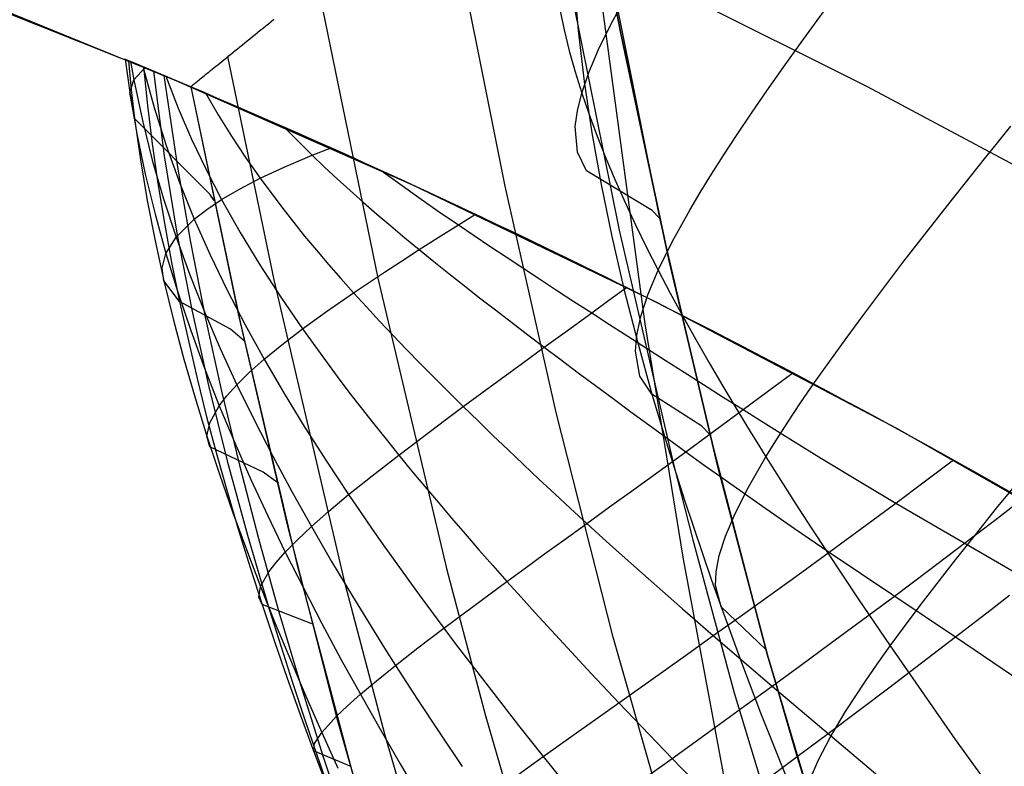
# Model space of a CAD drawing. Header units: millimetres. Extents: x -58 to 58, y -58 to 57.
# Tile 94 of 102: x 20.06 to 26.9, y 45.47 to 50.65. Entities that reach past the tile are written whole.
import ezdxf

# ---------------------------------------------------------------- set-up
doc = ezdxf.new("R2010")
doc.units = ezdxf.units.MM
doc.header["$MEASUREMENT"] = 0
doc.layers.add('Predefinito', color=5, linetype='Continuous')

msp = doc.modelspace()

# ---------------------------------------------------------------- linework, layer by layer
at = {"layer": 'Predefinito'}
for points in [[(19.4905, 53.0318), (20.7974, 52.533), (22.0981, 51.9993), (23.3914, 51.4304), (24.6759, 50.8267), (25.9501, 50.188), (27.2128, 49.5148), (28.4625, 48.8072), (29.6978, 48.0655), (30.9174, 47.2902), (32.1199, 46.4819), (33.304, 45.6409), (34.4684, 44.7681), (35.6118, 43.864), (36.7331, 42.9294), (37.8308, 41.9652)], [(23.9023, 52.2966), (24.5086, 49.2731), (24.8571, 47.7711), (25.2474, 46.2795), (25.4623, 45.5388), (25.6929, 44.8028), (25.9418, 44.0729), (26.212, 43.3507), (26.3562, 42.9931), (26.507, 42.6383), (26.665, 42.2866)], [(23.9023, 52.2966), (24.2361, 50.5657), (24.5724, 48.9855), (24.9126, 47.5469), (25.2583, 46.2408), (25.6108, 45.0581), (25.7901, 44.5101), (25.9717, 43.9896), (26.1558, 43.4954), (26.3425, 43.0263), (26.5321, 42.5813), (26.7247, 42.1591)], [(26.7247, 42.1591), (26.5321, 42.5813), (26.3425, 43.0263), (26.1558, 43.4954), (25.9717, 43.9896), (25.7901, 44.5101), (25.6108, 45.0581), (25.2583, 46.2408), (24.9126, 47.5469), (24.5724, 48.9855), (24.2361, 50.5657), (23.9023, 52.2966)], [(21.2525, 50.1855), (19.9777, 50.7064), (18.6901, 51.195), (17.3905, 51.6509)], [(25.5581, 42.313), (25.3518, 42.8077), (25.1576, 43.3066), (24.9743, 43.8091), (24.8008, 44.315), (24.4793, 45.3354), (24.1866, 46.3656), (23.791, 47.9254), (23.4372, 49.4957), (23.015, 51.6)], [(46.395, 28.5964), (45.3803, 30.1807), (44.3116, 31.7291), (43.19, 33.2397), (42.0169, 34.7106), (40.7938, 36.1402), (39.5221, 37.5267), (38.2033, 38.8685), (36.8389, 40.164), (35.4307, 41.4116), (33.9802, 42.6098), (32.4892, 43.7573), (30.9595, 44.8526), (29.3929, 45.8945), (27.7913, 46.8817), (26.1566, 47.813), (24.4907, 48.6873), (22.7956, 49.5036), (21.0733, 50.261), (19.326, 50.9584)], [(22.1316, 50.8964), (22.5523, 48.8566), (23.03, 46.8327), (23.2969, 45.8284), (23.5871, 44.8306), (23.9052, 43.8405), (24.0765, 43.3489), (24.2573, 42.8599), (24.4484, 42.3737)], [(21.2525, 50.1855), (21.5825, 48.6105), (21.9192, 47.155), (22.2649, 45.8101), (22.622, 44.5669), (22.9933, 43.4162), (23.1852, 42.8731), (23.3819, 42.3502)], [(21.2525, 50.1855), (21.5825, 48.6105), (21.9192, 47.155), (22.2649, 45.8101), (22.622, 44.5669), (22.9933, 43.4162), (23.1852, 42.8731), (23.3819, 42.3502)]]:
    msp.add_lwpolyline(points, dxfattribs=at)
at = {"layer": 'Predefinito', "extrusion": (-3.70502e-05, 5.91556e-05, 1)}
msp.add_lwpolyline([(33.5165, 32.4501), (33.2058, 32.6152), (32.9053, 32.7826), (32.6146, 32.9523), (32.3334, 33.1244), (32.0611, 33.2987), (31.7973, 33.4754), (31.5417, 33.6543), (31.2937, 33.8355), (31.0531, 34.019), (30.8192, 34.2047), (30.5918, 34.3927), (30.3704, 34.5829), (30.1545, 34.7754), (29.9438, 34.97), (29.5361, 35.366), (29.2865, 35.6213), (29.043, 35.8814), (28.8053, 36.1475), (28.5735, 36.421), (28.3473, 36.7032), (28.1267, 36.9954), (27.9115, 37.2987), (27.7015, 37.6146), (27.4967, 37.9443), (27.2969, 38.2891), (27.102, 38.6503), (26.9118, 39.0291), (26.7262, 39.4268), (26.5451, 39.8448), (26.3684, 40.2843), (26.1959, 40.7466), (26.0275, 41.233), (25.8631, 41.7447), (25.7025, 42.2831), (25.5456, 42.8495), (25.2424, 44.0712), (24.9525, 45.42), (24.6748, 46.9063), (24.4083, 48.5404), (23.9045, 52.293)], dxfattribs=at)
at = {"layer": 'Predefinito', "extrusion": (7.81484e-06, -2.96542e-06, 1)}
msp.add_lwpolyline([(17.388, 51.6519), (18.6876, 51.196), (19.9752, 50.7074), (21.25, 50.1864)], dxfattribs=at)
at = {"layer": 'Predefinito', "extrusion": (0.621917, 0.782994, 0.011813)}
msp.add_lwpolyline([(14.3362, 59.3839), (14.3863, 57.7609), (14.8877, 50.1235)], dxfattribs=at)
at = {"layer": 'Predefinito', "extrusion": (-0.20111, 0.979569, 0)}
msp.add_lwpolyline([(-32.9099, 320), (-32.9321, 319.9998), (-32.9545, 319.999), (-32.977, 319.9977), (-32.9997, 319.996), (-33.0226, 319.9936), (-33.0456, 319.9908), (-33.0687, 319.9873), (-33.0919, 319.9833), (-33.1151, 319.9787), (-33.1384, 319.9735), (-33.1617, 319.9678), (-33.1851, 319.9614), (-33.2084, 319.9544), (-33.2316, 319.9468), (-33.2549, 319.9386), (-33.278, 319.9298), (-33.301, 319.9203), (-33.3239, 319.9103), (-33.3466, 319.8996), (-33.3692, 319.8883), (-33.3915, 319.8764), (-33.4137, 319.8638), (-33.4355, 319.8507), (-33.4571, 319.837), (-33.4784, 319.8227), (-33.4993, 319.8078), (-33.52, 319.7924), (-33.5402, 319.7764), (-33.56, 319.7598), (-33.5795, 319.7427), (-33.5985, 319.7252), (-33.617, 319.7071), (-33.6351, 319.6886), (-33.6526, 319.6696), (-33.6697, 319.6501), (-33.6862, 319.6303), (-33.7022, 319.6101), (-33.7177, 319.5895), (-33.7326, 319.5685), (-33.7469, 319.5472), (-33.7606, 319.5256), (-33.7737, 319.5038), (-33.7863, 319.4816), (-33.7982, 319.4593), (-33.8095, 319.4367), (-33.8202, 319.414), (-33.8302, 319.3911), (-33.8397, 319.3681), (-33.8485, 319.345), (-33.8567, 319.3217), (-33.8643, 319.2985), (-33.8713, 319.2752), (-33.8777, 319.2518), (-33.8834, 319.2285), (-33.8886, 319.2052), (-33.8932, 319.182), (-33.8972, 319.1588), (-33.9006, 319.1357), (-33.9035, 319.1127), (-33.9058, 319.0899), (-33.9076, 319.0671), (-33.9089, 319.0446), (-33.9096, 319.0222), (-33.9099, 319)], dxfattribs=at)
at = {"layer": 'Predefinito', "extrusion": (0, 1, 0)}
msp.add_lwpolyline([(-21.2525, 60.006), (-21.2525, 319)], dxfattribs=at)
at = {"layer": 'Predefinito', "extrusion": (-0.19977, 0.979843, 0)}
msp.add_lwpolyline([(-31.849, 320), (-31.8269, 319.9998), (-31.8045, 319.999), (-31.7819, 319.9977), (-31.7592, 319.996), (-31.7363, 319.9936), (-31.7134, 319.9908), (-31.6903, 319.9873), (-31.6671, 319.9833), (-31.6438, 319.9787), (-31.6205, 319.9735), (-31.5972, 319.9678), (-31.5739, 319.9614), (-31.5506, 319.9544), (-31.5273, 319.9468), (-31.5041, 319.9386), (-31.481, 319.9298), (-31.4579, 319.9203), (-31.435, 319.9103), (-31.4123, 319.8996), (-31.3898, 319.8883), (-31.3674, 319.8764), (-31.3453, 319.8638), (-31.3234, 319.8507), (-31.3018, 319.837), (-31.2806, 319.8227), (-31.2596, 319.8078), (-31.239, 319.7924), (-31.2187, 319.7764), (-31.1989, 319.7598), (-31.1795, 319.7427), (-31.1605, 319.7252), (-31.1419, 319.7071), (-31.1239, 319.6886), (-31.1063, 319.6696), (-31.0892, 319.6501), (-31.0727, 319.6303), (-31.0567, 319.6101), (-31.0412, 319.5895), (-31.0264, 319.5685), (-31.0121, 319.5472), (-30.9983, 319.5256), (-30.9852, 319.5038), (-30.9727, 319.4816), (-30.9608, 319.4593), (-30.9495, 319.4367), (-30.9388, 319.414), (-30.9287, 319.3911), (-30.9193, 319.3681), (-30.9104, 319.345), (-30.9022, 319.3217), (-30.8946, 319.2985), (-30.8876, 319.2752), (-30.8813, 319.2518), (-30.8755, 319.2285), (-30.8703, 319.2052), (-30.8657, 319.182), (-30.8617, 319.1588), (-30.8583, 319.1357), (-30.8554, 319.1127), (-30.8531, 319.0899), (-30.8513, 319.0671), (-30.85, 319.0446), (-30.8493, 319.0222), (-30.849, 319)], dxfattribs=at)
at = {"layer": 'Predefinito', "extrusion": (-0.21492, 0.976632, 0)}
msp.add_lwpolyline([(-33.5257, 320), (-33.5478, 319.9998), (-33.5702, 319.999), (-33.5928, 319.9977), (-33.6155, 319.996), (-33.6384, 319.9936), (-33.6613, 319.9908), (-33.6844, 319.9873), (-33.7076, 319.9833), (-33.7309, 319.9787), (-33.7542, 319.9735), (-33.7775, 319.9678), (-33.8008, 319.9614), (-33.8241, 319.9544), (-33.8474, 319.9468), (-33.8706, 319.9386), (-33.8937, 319.9298), (-33.9168, 319.9203), (-33.9397, 319.9103), (-33.9624, 319.8996), (-33.9849, 319.8883), (-34.0073, 319.8764), (-34.0294, 319.8638), (-34.0513, 319.8507), (-34.0729, 319.837), (-34.0941, 319.8227), (-34.1151, 319.8078), (-34.1357, 319.7924), (-34.1559, 319.7764), (-34.1758, 319.7598), (-34.1952, 319.7427), (-34.2142, 319.7252), (-34.2328, 319.7071), (-34.2508, 319.6886), (-34.2684, 319.6696), (-34.2855, 319.6501), (-34.302, 319.6303), (-34.318, 319.6101), (-34.3335, 319.5895), (-34.3483, 319.5685), (-34.3626, 319.5472), (-34.3764, 319.5256), (-34.3895, 319.5038), (-34.402, 319.4816), (-34.4139, 319.4593), (-34.4252, 319.4367), (-34.4359, 319.414), (-34.446, 319.3911), (-34.4554, 319.3681), (-34.4643, 319.345), (-34.4725, 319.3217), (-34.4801, 319.2985), (-34.4871, 319.2752), (-34.4934, 319.2518), (-34.4992, 319.2285), (-34.5044, 319.2052), (-34.509, 319.182), (-34.513, 319.1588), (-34.5164, 319.1357), (-34.5193, 319.1127), (-34.5216, 319.0899), (-34.5234, 319.0671), (-34.5247, 319.0446), (-34.5254, 319.0222), (-34.5257, 319)], dxfattribs=at)
at = {"layer": 'Predefinito', "extrusion": (-0.212532, 0.977154, 0)}
msp.add_lwpolyline([(-32.4206, 320), (-32.3984, 319.9998), (-32.376, 319.999), (-32.3534, 319.9977), (-32.3307, 319.996), (-32.3079, 319.9936), (-32.2849, 319.9908), (-32.2618, 319.9873), (-32.2386, 319.9833), (-32.2154, 319.9787), (-32.1921, 319.9735), (-32.1687, 319.9678), (-32.1454, 319.9614), (-32.1221, 319.9544), (-32.0988, 319.9468), (-32.0756, 319.9386), (-32.0525, 319.9298), (-32.0295, 319.9203), (-32.0066, 319.9103), (-31.9838, 319.8996), (-31.9613, 319.8883), (-31.9389, 319.8764), (-31.9168, 319.8638), (-31.8949, 319.8507), (-31.8734, 319.837), (-31.8521, 319.8227), (-31.8311, 319.8078), (-31.8105, 319.7924), (-31.7903, 319.7764), (-31.7704, 319.7598), (-31.751, 319.7427), (-31.732, 319.7252), (-31.7135, 319.7071), (-31.6954, 319.6886), (-31.6778, 319.6696), (-31.6608, 319.6501), (-31.6442, 319.6303), (-31.6282, 319.6101), (-31.6128, 319.5895), (-31.5979, 319.5685), (-31.5836, 319.5472), (-31.5699, 319.5256), (-31.5567, 319.5038), (-31.5442, 319.4816), (-31.5323, 319.4593), (-31.521, 319.4367), (-31.5103, 319.414), (-31.5002, 319.3911), (-31.4908, 319.3681), (-31.482, 319.345), (-31.4737, 319.3217), (-31.4662, 319.2985), (-31.4592, 319.2752), (-31.4528, 319.2518), (-31.447, 319.2285), (-31.4419, 319.2052), (-31.4373, 319.182), (-31.4333, 319.1588), (-31.4298, 319.1357), (-31.4269, 319.1127), (-31.4246, 319.0899), (-31.4228, 319.0671), (-31.4216, 319.0446), (-31.4208, 319.0222), (-31.4206, 319)], dxfattribs=at)
at = {"layer": 'Predefinito', "extrusion": (-0.231309, 0.97288, 0)}
msp.add_lwpolyline([(-34.2314, 320), (-34.2536, 319.9998), (-34.2759, 319.999), (-34.2985, 319.9977), (-34.3212, 319.996), (-34.3441, 319.9936), (-34.3671, 319.9908), (-34.3901, 319.9873), (-34.4133, 319.9833), (-34.4366, 319.9787), (-34.4599, 319.9735), (-34.4832, 319.9678), (-34.5065, 319.9614), (-34.5298, 319.9544), (-34.5531, 319.9468), (-34.5763, 319.9386), (-34.5994, 319.9298), (-34.6225, 319.9203), (-34.6454, 319.9103), (-34.6681, 319.8996), (-34.6906, 319.8883), (-34.713, 319.8764), (-34.7351, 319.8638), (-34.757, 319.8507), (-34.7786, 319.837), (-34.7998, 319.8227), (-34.8208, 319.8078), (-34.8414, 319.7924), (-34.8617, 319.7764), (-34.8815, 319.7598), (-34.9009, 319.7427), (-34.9199, 319.7252), (-34.9385, 319.7071), (-34.9565, 319.6886), (-34.9741, 319.6696), (-34.9912, 319.6501), (-35.0077, 319.6303), (-35.0237, 319.6101), (-35.0392, 319.5895), (-35.054, 319.5685), (-35.0684, 319.5472), (-35.0821, 319.5256), (-35.0952, 319.5038), (-35.1077, 319.4816), (-35.1196, 319.4593), (-35.1309, 319.4367), (-35.1416, 319.414), (-35.1517, 319.3911), (-35.1611, 319.3681), (-35.17, 319.345), (-35.1782, 319.3217), (-35.1858, 319.2985), (-35.1928, 319.2752), (-35.1991, 319.2518), (-35.2049, 319.2285), (-35.2101, 319.2052), (-35.2147, 319.182), (-35.2187, 319.1588), (-35.2221, 319.1357), (-35.225, 319.1127), (-35.2273, 319.0899), (-35.2291, 319.0671), (-35.2304, 319.0446), (-35.2311, 319.0222), (-35.2314, 319)], dxfattribs=at)
at = {"layer": 'Predefinito', "extrusion": (-0.227568, 0.973762, 0)}
msp.add_lwpolyline([(-33.0724, 320), (-33.0502, 319.9998), (-33.0278, 319.999), (-33.0052, 319.9977), (-32.9825, 319.996), (-32.9597, 319.9936), (-32.9367, 319.9908), (-32.9136, 319.9873), (-32.8904, 319.9833), (-32.8672, 319.9787), (-32.8439, 319.9735), (-32.8205, 319.9678), (-32.7972, 319.9614), (-32.7739, 319.9544), (-32.7506, 319.9468), (-32.7274, 319.9386), (-32.7043, 319.9298), (-32.6813, 319.9203), (-32.6584, 319.9103), (-32.6356, 319.8996), (-32.6131, 319.8883), (-32.5907, 319.8764), (-32.5686, 319.8638), (-32.5467, 319.8507), (-32.5252, 319.837), (-32.5039, 319.8227), (-32.4829, 319.8078), (-32.4623, 319.7924), (-32.4421, 319.7764), (-32.4222, 319.7598), (-32.4028, 319.7427), (-32.3838, 319.7252), (-32.3653, 319.7071), (-32.3472, 319.6886), (-32.3296, 319.6696), (-32.3126, 319.6501), (-32.296, 319.6303), (-32.28, 319.6101), (-32.2646, 319.5895), (-32.2497, 319.5685), (-32.2354, 319.5472), (-32.2217, 319.5256), (-32.2085, 319.5038), (-32.196, 319.4816), (-32.1841, 319.4593), (-32.1728, 319.4367), (-32.1621, 319.414), (-32.152, 319.3911), (-32.1426, 319.3681), (-32.1338, 319.345), (-32.1255, 319.3217), (-32.118, 319.2985), (-32.111, 319.2752), (-32.1046, 319.2518), (-32.0988, 319.2285), (-32.0937, 319.2052), (-32.0891, 319.182), (-32.0851, 319.1588), (-32.0816, 319.1357), (-32.0787, 319.1127), (-32.0764, 319.0899), (-32.0746, 319.0671), (-32.0734, 319.0446), (-32.0726, 319.0222), (-32.0724, 319)], dxfattribs=at)
at = {"layer": 'Predefinito', "extrusion": (-0.240672, 0.970607, 0)}
msp.add_lwpolyline([(-34.6235, 320), (-34.6457, 319.9998), (-34.6681, 319.999), (-34.6906, 319.9977), (-34.7133, 319.996), (-34.7362, 319.9936), (-34.7592, 319.9908), (-34.7823, 319.9873), (-34.8054, 319.9833), (-34.8287, 319.9787), (-34.852, 319.9735), (-34.8753, 319.9678), (-34.8986, 319.9614), (-34.922, 319.9544), (-34.9452, 319.9468), (-34.9684, 319.9386), (-34.9916, 319.9298), (-35.0146, 319.9203), (-35.0375, 319.9103), (-35.0602, 319.8996), (-35.0828, 319.8883), (-35.1051, 319.8764), (-35.1272, 319.8638), (-35.1491, 319.8507), (-35.1707, 319.837), (-35.192, 319.8227), (-35.2129, 319.8078), (-35.2335, 319.7924), (-35.2538, 319.7764), (-35.2736, 319.7598), (-35.2931, 319.7427), (-35.312, 319.7252), (-35.3306, 319.7071), (-35.3487, 319.6886), (-35.3662, 319.6696), (-35.3833, 319.6501), (-35.3998, 319.6303), (-35.4158, 319.6101), (-35.4313, 319.5895), (-35.4462, 319.5685), (-35.4605, 319.5472), (-35.4742, 319.5256), (-35.4873, 319.5038), (-35.4998, 319.4816), (-35.5118, 319.4593), (-35.5231, 319.4367), (-35.5338, 319.414), (-35.5438, 319.3911), (-35.5533, 319.3681), (-35.5621, 319.345), (-35.5703, 319.3217), (-35.5779, 319.2985), (-35.5849, 319.2752), (-35.5913, 319.2518), (-35.597, 319.2285), (-35.6022, 319.2052), (-35.6068, 319.182), (-35.6108, 319.1588), (-35.6142, 319.1357), (-35.6171, 319.1127), (-35.6194, 319.0899), (-35.6212, 319.0671), (-35.6225, 319.0446), (-35.6232, 319.0222), (-35.6235, 319)], dxfattribs=at)
at = {"layer": 'Predefinito', "extrusion": (-0.250936, 0.968004, 0)}
msp.add_lwpolyline([(-35.0448, 320), (-35.067, 319.9998), (-35.0894, 319.999), (-35.112, 319.9977), (-35.1347, 319.996), (-35.1575, 319.9936), (-35.1805, 319.9908), (-35.2036, 319.9873), (-35.2268, 319.9833), (-35.25, 319.9787), (-35.2733, 319.9735), (-35.2966, 319.9678), (-35.32, 319.9614), (-35.3433, 319.9544), (-35.3666, 319.9468), (-35.3898, 319.9386), (-35.4129, 319.9298), (-35.4359, 319.9203), (-35.4588, 319.9103), (-35.4816, 319.8996), (-35.5041, 319.8883), (-35.5265, 319.8764), (-35.5486, 319.8638), (-35.5704, 319.8507), (-35.592, 319.837), (-35.6133, 319.8227), (-35.6343, 319.8078), (-35.6549, 319.7924), (-35.6751, 319.7764), (-35.695, 319.7598), (-35.7144, 319.7427), (-35.7334, 319.7252), (-35.7519, 319.7071), (-35.77, 319.6886), (-35.7876, 319.6696), (-35.8046, 319.6501), (-35.8212, 319.6303), (-35.8372, 319.6101), (-35.8526, 319.5895), (-35.8675, 319.5685), (-35.8818, 319.5472), (-35.8955, 319.5256), (-35.9087, 319.5038), (-35.9212, 319.4816), (-35.9331, 319.4593), (-35.9444, 319.4367), (-35.9551, 319.414), (-35.9652, 319.3911), (-35.9746, 319.3681), (-35.9834, 319.345), (-35.9916, 319.3217), (-35.9992, 319.2985), (-36.0062, 319.2752), (-36.0126, 319.2518), (-36.0184, 319.2285), (-36.0235, 319.2052), (-36.0281, 319.182), (-36.0321, 319.1588), (-36.0356, 319.1357), (-36.0384, 319.1127), (-36.0408, 319.0899), (-36.0426, 319.0671), (-36.0438, 319.0446), (-36.0446, 319.0222), (-36.0448, 319)], dxfattribs=at)
at = {"layer": 'Predefinito', "extrusion": (-0.245351, 0.969434, 0)}
msp.add_lwpolyline([(-33.8165, 320), (-33.7943, 319.9998), (-33.7719, 319.999), (-33.7493, 319.9977), (-33.7266, 319.996), (-33.7038, 319.9936), (-33.6808, 319.9908), (-33.6577, 319.9873), (-33.6345, 319.9833), (-33.6113, 319.9787), (-33.588, 319.9735), (-33.5646, 319.9678), (-33.5413, 319.9614), (-33.518, 319.9544), (-33.4947, 319.9468), (-33.4715, 319.9386), (-33.4484, 319.9298), (-33.4254, 319.9203), (-33.4025, 319.9103), (-33.3797, 319.8996), (-33.3572, 319.8883), (-33.3348, 319.8764), (-33.3127, 319.8638), (-33.2909, 319.8507), (-33.2693, 319.837), (-33.248, 319.8227), (-33.227, 319.8078), (-33.2064, 319.7924), (-33.1862, 319.7764), (-33.1663, 319.7598), (-33.1469, 319.7427), (-33.1279, 319.7252), (-33.1094, 319.7071), (-33.0913, 319.6886), (-33.0737, 319.6696), (-33.0567, 319.6501), (-33.0401, 319.6303), (-33.0241, 319.6101), (-33.0087, 319.5895), (-32.9938, 319.5685), (-32.9795, 319.5472), (-32.9658, 319.5256), (-32.9526, 319.5038), (-32.9401, 319.4816), (-32.9282, 319.4593), (-32.9169, 319.4367), (-32.9062, 319.414), (-32.8961, 319.3911), (-32.8867, 319.3681), (-32.8779, 319.345), (-32.8696, 319.3217), (-32.8621, 319.2985), (-32.8551, 319.2752), (-32.8487, 319.2518), (-32.8429, 319.2285), (-32.8378, 319.2052), (-32.8332, 319.182), (-32.8292, 319.1588), (-32.8257, 319.1357), (-32.8228, 319.1127), (-32.8205, 319.0899), (-32.8187, 319.0671), (-32.8175, 319.0446), (-32.8167, 319.0222), (-32.8165, 319)], dxfattribs=at)
at = {"layer": 'Predefinito', "extrusion": (-0.274613, 0.961555, 0)}
msp.add_lwpolyline([(-35.9851, 320), (-36.0073, 319.9998), (-36.0297, 319.999), (-36.0523, 319.9977), (-36.075, 319.996), (-36.0978, 319.9936), (-36.1208, 319.9908), (-36.1439, 319.9873), (-36.1671, 319.9833), (-36.1903, 319.9787), (-36.2136, 319.9735), (-36.2369, 319.9678), (-36.2603, 319.9614), (-36.2836, 319.9544), (-36.3069, 319.9468), (-36.3301, 319.9386), (-36.3532, 319.9298), (-36.3762, 319.9203), (-36.3991, 319.9103), (-36.4219, 319.8996), (-36.4444, 319.8883), (-36.4668, 319.8764), (-36.4889, 319.8638), (-36.5107, 319.8507), (-36.5323, 319.837), (-36.5536, 319.8227), (-36.5746, 319.8078), (-36.5952, 319.7924), (-36.6154, 319.7764), (-36.6353, 319.7598), (-36.6547, 319.7427), (-36.6737, 319.7252), (-36.6922, 319.7071), (-36.7103, 319.6886), (-36.7279, 319.6696), (-36.7449, 319.6501), (-36.7615, 319.6303), (-36.7775, 319.6101), (-36.7929, 319.5895), (-36.8078, 319.5685), (-36.8221, 319.5472), (-36.8358, 319.5256), (-36.849, 319.5038), (-36.8615, 319.4816), (-36.8734, 319.4593), (-36.8847, 319.4367), (-36.8954, 319.414), (-36.9055, 319.3911), (-36.9149, 319.3681), (-36.9237, 319.345), (-36.9319, 319.3217), (-36.9395, 319.2985), (-36.9465, 319.2752), (-36.9529, 319.2518), (-36.9587, 319.2285), (-36.9638, 319.2052), (-36.9684, 319.182), (-36.9724, 319.1588), (-36.9759, 319.1357), (-36.9787, 319.1127), (-36.9811, 319.0899), (-36.9829, 319.0671), (-36.9841, 319.0446), (-36.9849, 319.0222), (-36.9851, 319)], dxfattribs=at)
at = {"layer": 'Predefinito', "extrusion": (-0.266445, 0.96385, 0)}
msp.add_lwpolyline([(-34.6654, 320), (-34.6432, 319.9998), (-34.6208, 319.999), (-34.5982, 319.9977), (-34.5755, 319.996), (-34.5527, 319.9936), (-34.5297, 319.9908), (-34.5066, 319.9873), (-34.4834, 319.9833), (-34.4602, 319.9787), (-34.4369, 319.9735), (-34.4136, 319.9678), (-34.3902, 319.9614), (-34.3669, 319.9544), (-34.3436, 319.9468), (-34.3204, 319.9386), (-34.2973, 319.9298), (-34.2743, 319.9203), (-34.2514, 319.9103), (-34.2286, 319.8996), (-34.2061, 319.8883), (-34.1837, 319.8764), (-34.1616, 319.8638), (-34.1398, 319.8507), (-34.1182, 319.837), (-34.0969, 319.8227), (-34.0759, 319.8078), (-34.0553, 319.7924), (-34.0351, 319.7764), (-34.0152, 319.7598), (-33.9958, 319.7427), (-33.9768, 319.7252), (-33.9583, 319.7071), (-33.9402, 319.6886), (-33.9226, 319.6696), (-33.9056, 319.6501), (-33.889, 319.6303), (-33.873, 319.6101), (-33.8576, 319.5895), (-33.8427, 319.5685), (-33.8284, 319.5472), (-33.8147, 319.5256), (-33.8015, 319.5038), (-33.789, 319.4816), (-33.7771, 319.4593), (-33.7658, 319.4367), (-33.7551, 319.414), (-33.745, 319.3911), (-33.7356, 319.3681), (-33.7268, 319.345), (-33.7186, 319.3217), (-33.711, 319.2985), (-33.704, 319.2752), (-33.6976, 319.2518), (-33.6918, 319.2285), (-33.6867, 319.2052), (-33.6821, 319.182), (-33.6781, 319.1588), (-33.6746, 319.1357), (-33.6718, 319.1127), (-33.6694, 319.0899), (-33.6676, 319.0671), (-33.6664, 319.0446), (-33.6656, 319.0222), (-33.6654, 319)], dxfattribs=at)
at = {"layer": 'Predefinito'}
for points in [[(23.642, 52.0933, 319.7071), (24.227, 49.1899, 319.7071), (24.6037, 47.5753, 319.7071), (24.7393, 47.0407, 319.7071), (25.0277, 45.9801, 319.7071), (25.3433, 44.9328, 319.7071), (25.513, 44.4151, 319.7071), (25.6919, 43.9021, 319.7071), (25.8809, 43.3942, 319.7071), (26.0811, 42.892, 319.7071), (26.2938, 42.3961, 319.7071)], [(24.5086, 49.2731, 60), (24.4561, 49.3267, 57.5753), (24.0015, 49.6024, 47.8992), (23.9377, 49.7325, 45.4923), (23.9229, 49.9085, 43.0963), (23.9374, 50.0174, 41.9037), (23.9685, 50.142, 40.7152), (24.0174, 50.2837, 39.5322), (24.085, 50.4433, 38.3596), (24.1718, 50.6216, 37.2031), (24.2785, 50.8194, 36.0682), (24.4057, 51.0375, 34.9608), (24.5541, 51.2766, 33.8866), (24.6365, 51.4042, 33.3637), (24.7243, 51.5374, 32.8512), (24.8178, 51.6762, 32.3498), (24.917, 51.8208, 31.8603)], [(24.8571, 47.7711, 60), (24.8014, 47.8307, 57.4498), (24.4558, 48.0517, 49.8137), (24.3725, 48.1772, 47.2775), (24.3409, 48.3516, 44.7515), (24.3497, 48.4623, 43.494), (24.3775, 48.5913, 42.2412), (24.4264, 48.7407, 40.9936), (24.4984, 48.9124, 39.752), (24.5954, 49.1084, 38.5182), (24.7186, 49.3298, 37.2992), (24.7903, 49.4505, 36.6978), (24.8688, 49.5779, 36.1031), (24.9544, 49.7122, 35.5161), (25.0471, 49.8536, 34.9378), (25.1471, 50.0022, 34.3694), (25.2545, 50.1582, 33.8117), (25.3693, 50.3215, 33.2658), (25.4918, 50.4925, 32.7327), (25.622, 50.6713, 32.2135), (25.7601, 50.8579, 31.709), (25.9061, 51.0525, 31.2204), (26.0603, 51.2553, 30.7487)], [(23.9122, 50.9253, 50.9498), (23.943, 50.5748, 50.7806), (23.9853, 50.2214, 50.6175), (24.0388, 49.8654, 50.4614), (24.1029, 49.5068, 50.3133), (24.1772, 49.146, 50.1739), (24.2611, 48.783, 50.0439), (24.3542, 48.4181, 49.9236), (24.4558, 48.0517, 49.8137), (24.5655, 47.684, 49.7147), (24.6231, 47.4997, 49.6696), (24.6825, 47.3154, 49.6274), (24.7435, 47.1309, 49.5884), (24.8062, 46.9463, 49.5527), (24.8703, 46.7618, 49.5203), (24.9358, 46.5773, 49.4914), (25.0707, 46.2088, 49.4438), (25.2106, 45.8412, 49.4072), (25.5041, 45.1105, 49.3544), (25.8148, 44.3881, 49.3113), (26.1451, 43.6752, 49.2728), (26.4985, 42.9726, 49.2378), (26.6846, 42.6258, 49.2217), (26.8775, 42.2826, 49.2065)], [(23.8152, 50.7222, 41.3032), (23.8457, 50.5795, 41.1505), (23.8815, 50.4353, 41.0015), (23.9225, 50.2894, 40.8563), (23.9685, 50.142, 40.7152), (24.0194, 49.993, 40.5784), (24.0751, 49.8426, 40.446), (24.1353, 49.6908, 40.3182), (24.1998, 49.5376, 40.1951), (24.2686, 49.3831, 40.0767), (24.3414, 49.2274, 39.9634), (24.4181, 49.0705, 39.8551), (24.4984, 48.9124, 39.752), (24.5822, 48.7533, 39.6542), (24.6693, 48.5932, 39.5621), (24.7594, 48.4322, 39.4756), (24.8523, 48.2704, 39.3952), (24.9478, 48.108, 39.321), (25.0456, 47.945, 39.2532), (25.1455, 47.7815, 39.192), (25.1962, 47.6996, 39.164), (25.2474, 47.6177, 39.1377), (25.3509, 47.4536, 39.0903), (25.4559, 47.2894, 39.0491), (25.5623, 47.1251, 39.0135), (25.6699, 46.9607, 38.9825), (25.8885, 46.6324, 38.9313), (26.1106, 46.3051, 38.8891), (26.5627, 45.6553, 38.8143), (27.0276, 45.0117, 38.7474)], [(21.2525, 50.1855, 319), (21.2528, 50.1857, 319.027), (21.2538, 50.1865, 319.0537), (21.2553, 50.1878, 319.0803), (21.2575, 50.1895, 319.1067), (21.2602, 50.1918, 319.1328), (21.2635, 50.1945, 319.1588), (21.2674, 50.1978, 319.1845), (21.2719, 50.2014, 319.2099), (21.2769, 50.2056, 319.2352), (21.2824, 50.2101, 319.2601), (21.2885, 50.2151, 319.2848), (21.2952, 50.2206, 319.3092), (21.3023, 50.2264, 319.3333), (21.31, 50.2327, 319.3571), (21.3182, 50.2394, 319.3807), (21.3269, 50.2465, 319.4039), (21.3361, 50.2539, 319.4268), (21.3458, 50.2618, 319.4495), (21.3559, 50.2701, 319.4718), (21.3666, 50.2787, 319.4938), (21.3777, 50.2877, 319.5154), (21.3893, 50.2971, 319.5366), (21.4013, 50.3068, 319.5575), (21.4138, 50.3169, 319.5781), (21.4267, 50.3273, 319.5982), (21.44, 50.3381, 319.618), (21.4538, 50.3493, 319.6374), (21.4679, 50.3607, 319.6564), (21.4825, 50.3726, 319.675), (21.4975, 50.3847, 319.6932), (21.5129, 50.3972, 319.7109), (21.5287, 50.41, 319.7283), (21.5446, 50.4228, 319.7448), (21.5607, 50.4359, 319.7609), (21.5771, 50.4492, 319.7764), (21.5938, 50.4627, 319.7915), (21.6107, 50.4764, 319.806), (21.6279, 50.4903, 319.82), (21.6453, 50.5044, 319.8335), (21.6629, 50.5187, 319.8464), (21.6808, 50.5331, 319.8589), (21.6988, 50.5477, 319.8708), (21.7171, 50.5625, 319.8822), (21.7356, 50.5774, 319.8931), (21.7542, 50.5925, 319.9035), (21.773, 50.6077, 319.9133), (21.792, 50.623, 319.9226), (21.8112, 50.6385, 319.9314), (21.8305, 50.654, 319.9397)], [(21.2525, 50.1855, 60.006), (21.1704, 50.2201, 56.0473), (20.8575, 50.3509, 48.1282), (20.7927, 50.3777, 44.1679), (20.8109, 50.3702, 42.1867), (20.8793, 50.3419, 40.2054), (20.9376, 50.3177, 39.2148), (21.0167, 50.2847, 38.2242), (21.1205, 50.2412, 37.2336), (21.1838, 50.2145, 36.7383), (21.2558, 50.1841, 36.243), (21.3377, 50.1493, 35.7479), (21.4316, 50.1093, 35.2529), (21.5396, 50.063, 34.7578), (21.5995, 50.0371, 34.5103), (21.6638, 50.0093, 34.2627), (21.7327, 49.9794, 34.0152), (21.8066, 49.9472, 33.7677), (21.8863, 49.9123, 33.5201), (21.9722, 49.8746, 33.2726), (22.0652, 49.8335, 33.0251), (22.1659, 49.7888, 32.7776), (22.2752, 49.74, 32.53), (22.394, 49.6866, 32.2825), (22.4572, 49.6581, 32.1588), (22.5231, 49.6282, 32.035), (22.5919, 49.5969, 31.9112), (22.6638, 49.5641, 31.7875), (22.739, 49.5297, 31.6637), (22.8176, 49.4935, 31.54), (22.8999, 49.4555, 31.4162), (22.986, 49.4155, 31.2924), (23.0762, 49.3735, 31.1687), (23.1708, 49.3291, 31.0449), (23.2701, 49.2824, 30.9212), (23.3744, 49.233, 30.7974), (23.4842, 49.1807, 30.6737), (23.6, 49.1253, 30.5499), (23.7224, 49.0663, 30.4262), (23.8521, 49.0033, 30.3025), (23.9899, 48.9361, 30.1787), (24.1369, 48.8637, 30.055), (24.2145, 48.8253, 29.9931), (24.2952, 48.7852, 29.9313), (24.3791, 48.7433, 29.8694), (24.4666, 48.6994, 29.8076), (24.5578, 48.6535, 29.7457), (24.6532, 48.6052, 29.6839), (24.7536, 48.5542, 29.622), (24.8595, 48.5, 29.5602), (24.9717, 48.4424, 29.4983), (25.0912, 48.3806, 29.4365), (25.2197, 48.3137, 29.3747), (25.3588, 48.2409, 29.3128), (25.5105, 48.1608, 29.251), (25.5927, 48.1172, 29.2201), (25.6799, 48.0707, 29.1893), (25.7731, 48.0208, 29.1584), (25.8733, 47.9669, 29.1275), (25.9819, 47.9082, 29.0966), (26.1003, 47.8438, 29.0658), (26.23, 47.7728, 29.035), (26.3733, 47.6938, 29.0042), (26.5324, 47.6055, 28.9734), (26.7095, 47.5063, 28.9427), (27.1222, 47.2719, 28.8814)], [(20.7973, 50.3758, 43.0855), (20.829, 50.1459, 42.9318), (20.8782, 49.8594, 42.74), (20.9368, 49.5779, 42.5524), (21.0042, 49.3008, 42.3693), (21.0797, 49.028, 42.1916), (21.1625, 48.759, 42.0196), (21.2522, 48.4937, 41.8536), (21.3482, 48.2315, 41.6941), (21.4502, 47.972, 41.5414), (21.5577, 47.7149, 41.3956), (21.6704, 47.46, 41.2573), (21.7877, 47.2072, 41.1266), (21.9092, 46.9563, 41.0042), (22.0346, 46.7073, 40.8903), (22.1634, 46.4598, 40.7854), (22.2955, 46.2138, 40.6898), (22.4303, 45.9692, 40.6041), (22.5674, 45.7263, 40.5283), (22.706, 45.4861, 40.4614), (22.8457, 45.2488, 40.4021)], [(20.8201, 50.3664, 46.6162), (20.8394, 50.165, 46.5118), (20.8625, 49.9656, 46.4084), (20.9027, 49.6789, 46.2602), (20.9502, 49.3957, 46.1148), (21.0046, 49.1158, 45.9728), (21.0655, 48.839, 45.8345), (21.1323, 48.5652, 45.7004), (21.2047, 48.2943, 45.5708), (21.2823, 48.026, 45.446), (21.3648, 47.76, 45.3263), (21.4519, 47.4962, 45.2119), (21.5432, 47.2344, 45.1031), (21.6385, 46.9746, 45.0002), (21.7372, 46.7169, 44.9037), (21.8392, 46.4612, 44.8138), (21.9442, 46.2073, 44.731), (22.0518, 45.9552, 44.6555), (22.1617, 45.7048, 44.5878), (22.2739, 45.4559, 44.5279)], [(20.8349, 50.3602, 41.2846), (20.8575, 50.233, 41.1879), (20.9162, 49.9522, 40.9737), (20.9852, 49.677, 40.7642), (21.0637, 49.4071, 40.5602), (21.1508, 49.1417, 40.3622), (21.2459, 48.8806, 40.1709), (21.3483, 48.6232, 39.9864), (21.4575, 48.3692, 39.8093), (21.573, 48.1178, 39.6398), (21.6944, 47.8687, 39.4782), (21.8214, 47.6216, 39.325), (21.9534, 47.3763, 39.1803), (22.0899, 47.1327, 39.0448), (22.2307, 46.8905, 38.9189), (22.3753, 46.6494, 38.8028), (22.449, 46.5293, 38.7487), (22.5234, 46.4094, 38.6972), (22.5987, 46.2897, 38.6484), (22.6747, 46.1702, 38.6024), (22.8282, 45.933, 38.5186), (22.9826, 45.699, 38.4449), (23.1375, 45.4687, 38.3796)], [(23.8241, 42.0321, 319.7071), (23.6186, 42.5503, 319.7071), (23.4254, 43.0699, 319.7071), (23.2432, 43.5907, 319.7071), (22.9074, 44.6353, 319.7071), (22.6033, 45.6835, 319.7071), (22.3253, 46.7348, 319.7071), (21.8311, 48.8449, 319.7071), (21.5096, 50.3944, 319.7071)], [(21.4139, 49.3968, 60.0062), (21.3841, 49.441, 58.3518), (20.8625, 49.9656, 46.4084), (20.829, 50.1459, 42.9318), (20.8575, 50.233, 41.1879), (20.9358, 50.3186, 39.2444)], [(20.9219, 50.3244, 39.4541), (20.9252, 50.3108, 39.4422), (20.9978, 50.0409, 39.2055), (21.0811, 49.7776, 38.9743), (21.1744, 49.52, 38.7493), (21.2767, 49.2673, 38.5312), (21.3872, 49.019, 38.3206), (21.5054, 48.7745, 38.1179), (21.6307, 48.5332, 37.9234), (21.7627, 48.2943, 37.7374), (21.901, 48.0573, 37.5602), (22.0451, 47.8219, 37.3922), (22.1946, 47.5878, 37.2339), (22.3491, 47.3548, 37.0856), (22.4281, 47.2387, 37.0154), (22.5082, 47.1226, 36.9478), (22.5894, 47.0067, 36.883), (22.6716, 46.8909, 36.8209), (22.7548, 46.7752, 36.7618), (22.839, 46.6595, 36.7055), (22.9241, 46.5439, 36.6522), (23.01, 46.4283, 36.6019), (23.0965, 46.3132, 36.5547), (23.1831, 46.199, 36.5105), (23.3563, 45.9738, 36.4301), (23.5291, 45.753, 36.3593), (23.7006, 45.5371, 36.2962), (24.0369, 45.1215, 36.1871)], [(20.9235, 50.3233, 50.077), (20.9515, 50.0556, 49.9733), (20.9846, 49.7902, 49.8705), (21.0247, 49.5132, 49.7636), (21.0698, 49.2385, 49.6584), (21.1197, 48.9659, 49.5553), (21.1742, 48.6953, 49.4546), (21.2959, 48.16, 49.2618), (21.3627, 47.8949, 49.1701), (21.4331, 47.6314, 49.0818), (21.5071, 47.3694, 48.9973), (21.5843, 47.1088, 48.9168), (21.6647, 46.8497, 48.8404), (21.7478, 46.5921, 48.7686), (21.8336, 46.3361, 48.7015), (21.9219, 46.0815, 48.6396), (22.0124, 45.8285, 48.5831), (22.105, 45.5768, 48.5323), (22.1997, 45.3261, 48.4873)], [(20.9927, 50.2944, 51.7839), (21.0686, 49.7063, 51.5936), (21.1563, 49.1685, 51.4205), (21.2591, 48.6372, 51.2533), (21.3757, 48.1113, 51.0943), (21.5051, 47.5901, 50.9453), (21.6462, 47.073, 50.808), (21.7979, 46.5602, 50.6842), (21.9591, 46.0519, 50.5761), (22.0429, 45.7994, 50.5285), (22.1286, 45.5481, 50.4856), (22.2163, 45.2974, 50.4475), (22.3062, 45.047, 50.4136), (22.492, 44.5475, 50.3557), (22.8865, 43.5563, 50.2614), (23.0975, 43.0607, 50.2181), (23.3195, 42.5644, 50.1765), (23.5534, 42.0678, 50.1365)], [(21.0658, 50.2643, 53.4695), (21.1595, 49.6282, 53.3042), (21.2508, 49.1058, 53.1686), (21.3534, 48.5875, 53.037), (21.4666, 48.0724, 52.9111), (21.59, 47.5598, 52.7926), (21.723, 47.0494, 52.683), (21.8649, 46.5415, 52.5836), (22.0151, 46.0364, 52.4965), (22.173, 45.5342, 52.4233), (22.3386, 45.0334, 52.3646), (22.5122, 44.5329, 52.3171), (22.8834, 43.5358, 52.239), (23.0831, 43.0363, 52.203), (23.2939, 42.5357, 52.1683), (23.5169, 42.0343, 52.1348)], [(21.0801, 50.2581, 37.5885), (21.1649, 50.0372, 37.3609), (21.258, 49.8216, 37.1385), (21.3588, 49.6107, 36.9218), (21.4669, 49.4035, 36.7113), (21.5962, 49.1745, 36.4826), (21.7332, 48.9489, 36.2627), (21.8777, 48.7259, 36.0519), (22.0291, 48.5049, 35.8504), (22.1871, 48.2851, 35.6587), (22.2685, 48.1756, 35.5667), (22.3513, 48.0662, 35.4772), (22.4356, 47.957, 35.3903), (22.5214, 47.8478, 35.3061), (22.6085, 47.7387, 35.2246), (22.697, 47.6295, 35.146), (22.7867, 47.5204, 35.0702), (22.8777, 47.4111, 34.9973), (22.9699, 47.3017, 34.9274), (23.0633, 47.1922, 34.8605), (23.1579, 47.0826, 34.7968), (23.2536, 46.9728, 34.7362), (23.3503, 46.8628, 34.6789), (23.4481, 46.7526, 34.6248), (23.5464, 46.6429, 34.5741), (23.6446, 46.5343, 34.5267), (23.8402, 46.3209, 34.4408), (24.034, 46.1127, 34.3654), (24.225, 45.9102, 34.2986), (24.5954, 45.524, 34.1837), (24.953, 45.1564, 34.082)], [(21.2525, 50.1855, 60.006), (21.5973, 48.5432, 60.0062), (21.988, 46.8757, 60.0058), (22.4293, 45.2204, 60.005), (22.6704, 44.4092, 60.0045), (22.926, 43.6151, 60.004)], [(21.3543, 50.1423, 35.6563), (21.4421, 49.9904, 35.465), (21.5348, 49.8415, 35.2775), (21.6322, 49.695, 35.0943), (21.734, 49.5504, 34.9155), (21.8848, 49.3488, 34.6711), (22.0435, 49.1497, 34.4363), (22.1257, 49.0509, 34.3225), (22.2098, 48.9523, 34.2113), (22.2957, 48.8539, 34.1027), (22.3834, 48.7556, 33.9967), (22.4728, 48.6573, 33.8933), (22.564, 48.5591, 33.7926), (22.6568, 48.4607, 33.6947), (22.7513, 48.3622, 33.5995), (22.8474, 48.2636, 33.5072), (22.9451, 48.1647, 33.4177), (23.0444, 48.0655, 33.3313), (23.1452, 47.966, 33.2479), (23.2475, 47.8662, 33.1675), (23.3512, 47.7659, 33.0903), (23.4564, 47.6652, 33.0164), (23.563, 47.5641, 32.9457), (23.671, 47.4626, 32.8784), (23.7803, 47.3606, 32.8146), (23.891, 47.2582, 32.7543), (24.0029, 47.1552, 32.6975), (24.1153, 47.0527, 32.6444), (24.2273, 46.9516, 32.595), (24.4492, 46.7536, 32.5058), (24.6675, 46.5617, 32.428), (24.8812, 46.3763, 32.3595), (25.2903, 46.0266, 32.2426), (25.6797, 45.6975, 32.1398), (26.4606, 45.0373, 31.9561)], [(21.9016, 49.9053, 33.4737), (21.9973, 49.8074, 33.3135), (22.0961, 49.7099, 33.1567), (22.1819, 49.628, 33.0271), (22.2697, 49.5463, 32.9002), (22.3596, 49.4647, 32.7757), (22.4516, 49.3831, 32.654), (22.5456, 49.3015, 32.5348), (22.6417, 49.2196, 32.4184), (22.7397, 49.1376, 32.3047), (22.8397, 49.0552, 32.1939), (22.9416, 48.9723, 32.0859), (23.0455, 48.8891, 31.9807), (23.1512, 48.8053, 31.8785), (23.2588, 48.721, 31.7793), (23.3683, 48.6362, 31.6832), (23.4797, 48.5506, 31.5902), (23.5928, 48.4644, 31.5004), (23.7078, 48.3774, 31.4138), (23.8246, 48.2896, 31.3306), (23.9432, 48.201, 31.2508), (24.0635, 48.1117, 31.1745), (24.1855, 48.0215, 31.1017), (24.3092, 47.9306, 31.0327), (24.4345, 47.8388, 30.9674), (24.5615, 47.7463, 30.9059), (24.6902, 47.653, 30.8484), (24.8192, 47.56, 30.7949), (24.9473, 47.4687, 30.7453), (25.1999, 47.2908, 30.6567), (25.4466, 47.1198, 30.5803), (25.6863, 46.9559, 30.5137), (26.5639, 46.3677, 30.3025), (27.4073, 45.7965, 30.1287)], [(25.2474, 46.2795, 60), (24.9358, 46.5773, 49.4914), (24.8978, 46.7247, 46.8766), (24.9013, 46.8201, 45.5736), (24.9234, 46.9336, 44.2748), (24.9664, 47.0675, 42.9809), (25.033, 47.2244, 41.6929), (25.1258, 47.407, 40.4115), (25.2474, 47.6177, 39.1377), (25.3197, 47.7344, 38.504), (25.4, 47.8589, 37.8738), (25.4884, 47.9915, 37.2482), (25.5851, 48.1322, 36.6285), (25.6903, 48.2813, 36.016), (25.8042, 48.439, 35.412), (25.9267, 48.6054, 34.8178), (26.0583, 48.7807, 34.2346), (26.1989, 48.965, 33.6637), (26.3488, 49.1586, 33.1065), (26.5081, 49.3616, 32.5641), (26.677, 49.5742, 32.0379), (26.765, 49.6841, 31.7812), (26.8556, 49.7965, 31.5291), (26.9486, 49.9114, 31.2817)], [(21.6246, 48.4209, 60.0061), (21.5294, 48.5034, 56.5547), (21.1742, 48.6953, 49.4546), (21.0655, 48.839, 45.8345), (21.0538, 48.9273, 44.0157), (21.0797, 49.028, 42.1916), (21.1508, 49.1417, 40.3622), (21.2767, 49.2673, 38.5312), (21.363, 49.3341, 37.6191), (21.4669, 49.4035, 36.7113), (21.5898, 49.4756, 35.8096), (21.734, 49.5504, 34.9155), (21.9018, 49.6283, 34.0306), (22.0961, 49.7099, 33.1567), (22.2273, 49.7613, 32.636)], [(22.5755, 49.6041, 31.9406), (22.7039, 49.5112, 31.7776), (22.836, 49.4175, 31.6193), (22.9719, 49.323, 31.4659), (23.1114, 49.2274, 31.3174), (23.2199, 49.1538, 31.2079), (23.3305, 49.0796, 31.1014), (23.4432, 49.0047, 30.9979), (23.5579, 48.9289, 30.8975), (23.6746, 48.8523, 30.8003), (23.7934, 48.7747, 30.7063), (23.9142, 48.6962, 30.6157), (24.037, 48.6167, 30.5284), (24.1618, 48.5362, 30.4446), (24.2886, 48.4547, 30.3644), (24.4172, 48.3721, 30.2879), (24.5478, 48.2886, 30.215), (24.6803, 48.2041, 30.1461), (24.8146, 48.1186, 30.0811), (24.9507, 48.0321, 30.0201), (25.0887, 47.9446, 29.9632), (25.227, 47.8575, 29.9106), (25.364, 47.7721, 29.862), (25.6335, 47.6064, 29.7758), (25.8959, 47.4478, 29.7021), (26.1497, 47.2965, 29.6385), (27.0702, 46.7602, 29.4377)], [(21.8503, 47.4416, 60.0059), (21.756, 47.5111, 56.4346), (21.3838, 47.687, 47.2082), (21.3648, 47.76, 45.3263), (21.384, 47.8539, 43.4371), (21.4502, 47.972, 41.5414), (21.5039, 48.0412, 40.5913), (21.573, 48.1178, 39.6398), (21.6589, 48.2021, 38.6878), (21.7627, 48.2943, 37.7374), (21.8857, 48.395, 36.7908), (22.0291, 48.5049, 35.8504), (22.1944, 48.6248, 34.9183), (22.3834, 48.7556, 33.9967), (22.5978, 48.8985, 33.0878), (22.7152, 48.975, 32.6388), (22.8397, 49.0552, 32.1939), (22.9717, 49.1392, 31.7533), (23.1114, 49.2274, 31.3174), (23.2296, 49.3015, 30.9704)], [(22.0937, 46.4585, 60.0055), (21.7478, 46.5921, 48.7686), (21.7246, 46.6428, 46.8411), (21.7372, 46.7169, 44.9037), (21.7953, 46.8196, 42.9576), (21.8446, 46.8834, 41.9817), (21.9092, 46.9563, 41.0042), (21.9905, 47.0392, 40.0251), (22.0899, 47.1327, 39.0448), (22.2091, 47.2377, 38.0642), (22.3491, 47.3548, 37.0856), (22.5113, 47.4851, 36.112), (22.697, 47.6295, 35.146), (22.9077, 47.7893, 34.1903), (23.023, 47.8755, 33.7173), (23.1452, 47.966, 33.2479), (23.2745, 48.0612, 32.7824), (23.4112, 48.1613, 32.3213), (23.5556, 48.2666, 31.865), (23.7078, 48.3774, 31.4138), (23.8682, 48.4939, 30.9681), (24.037, 48.6167, 30.5284), (24.1561, 48.7035, 30.2345), (24.2793, 48.7934, 29.9436)], [(22.3586, 45.4704, 60.005), (22.105, 45.5768, 48.5323), (22.1125, 45.627, 46.5658), (22.1617, 45.7048, 44.5878), (22.2636, 45.8165, 42.6), (22.3381, 45.8873, 41.6029), (22.4303, 45.9692, 40.6041), (22.542, 46.0631, 39.6038), (22.6747, 46.1702, 38.6024), (22.8303, 46.2916, 37.6009), (23.01, 46.4283, 36.6019), (23.2154, 46.5815, 35.6088), (23.4481, 46.7526, 34.6248), (23.5753, 46.8454, 34.1372), (23.71, 46.9432, 33.6532), (23.8524, 47.0464, 33.1731), (24.0029, 47.1552, 32.6975), (24.1617, 47.2699, 32.2267), (24.3289, 47.3909, 31.7612), (24.505, 47.5184, 31.3016), (24.6902, 47.653, 30.8484), (24.8846, 47.7949, 30.402), (25.0887, 47.9446, 29.9632), (25.2582, 48.0698, 29.6194), (25.434, 48.2006, 29.2812)], [(23.4828, 45.3807, 37.3072), (23.7006, 45.5371, 36.2962), (23.8202, 45.6225, 35.7931), (23.9474, 45.713, 35.2921), (24.0822, 45.8089, 34.7938), (24.225, 45.9102, 34.2986), (24.3761, 46.0173, 33.8071), (24.5356, 46.1305, 33.3197), (24.7039, 46.2501, 32.837), (24.8812, 46.3763, 32.3595), (25.0679, 46.5096, 31.8878), (25.2641, 46.6503, 31.4225), (25.4702, 46.7989, 30.9643), (25.6863, 46.9559, 30.5137), (25.9127, 47.1215, 30.0715), (26.1497, 47.2965, 29.6385), (26.346, 47.4428, 29.3008), (26.549, 47.5955, 28.9698)], [(25.6929, 44.8028, 60), (25.5041, 45.1105, 49.3544), (25.5215, 45.2767, 46.7068), (25.5563, 45.3854, 45.3884), (25.6123, 45.5151, 44.0748), (25.6928, 45.669, 42.767), (25.8006, 45.8499, 41.4662), (25.9389, 46.061, 40.1732), (26.0204, 46.1787, 39.53), (26.1106, 46.3051, 38.8891), (26.2099, 46.4405, 38.251), (26.3185, 46.5852, 37.6168), (26.4366, 46.7392, 36.9881), (26.5644, 46.9029, 36.3664), (26.702, 47.0765, 35.7532), (26.8498, 47.2601, 35.15), (27.0079, 47.454, 34.5583)], [(24.4436, 45.4147, 34.68), (24.5954, 45.524, 34.1837), (24.7556, 45.6395, 33.6912), (24.9247, 45.7616, 33.2032), (25.1028, 45.8905, 32.7201), (25.2903, 46.0266, 32.2426), (25.4875, 46.1702, 31.7713), (25.6945, 46.3218, 31.3068), (25.9117, 46.4819, 30.8498), (26.1393, 46.6508, 30.4011), (26.3775, 46.829, 29.9614), (26.6265, 47.0172, 29.5314), (26.8245, 47.1682, 29.2095), (27.0289, 47.3255, 28.8943)], [(25.2978, 45.4123, 33.1004), (25.4839, 45.5511, 32.6171), (25.6797, 45.6975, 32.1398), (25.8853, 45.8519, 31.6689), (26.101, 46.0148, 31.2052), (26.3271, 46.1866, 30.7495), (26.5639, 46.3677, 30.3025), (26.8115, 46.5588, 29.8649), (26.9394, 46.6582, 29.65)]]:
    msp.add_polyline3d(points, dxfattribs=at)

doc.saveas('drawing.dxf')
